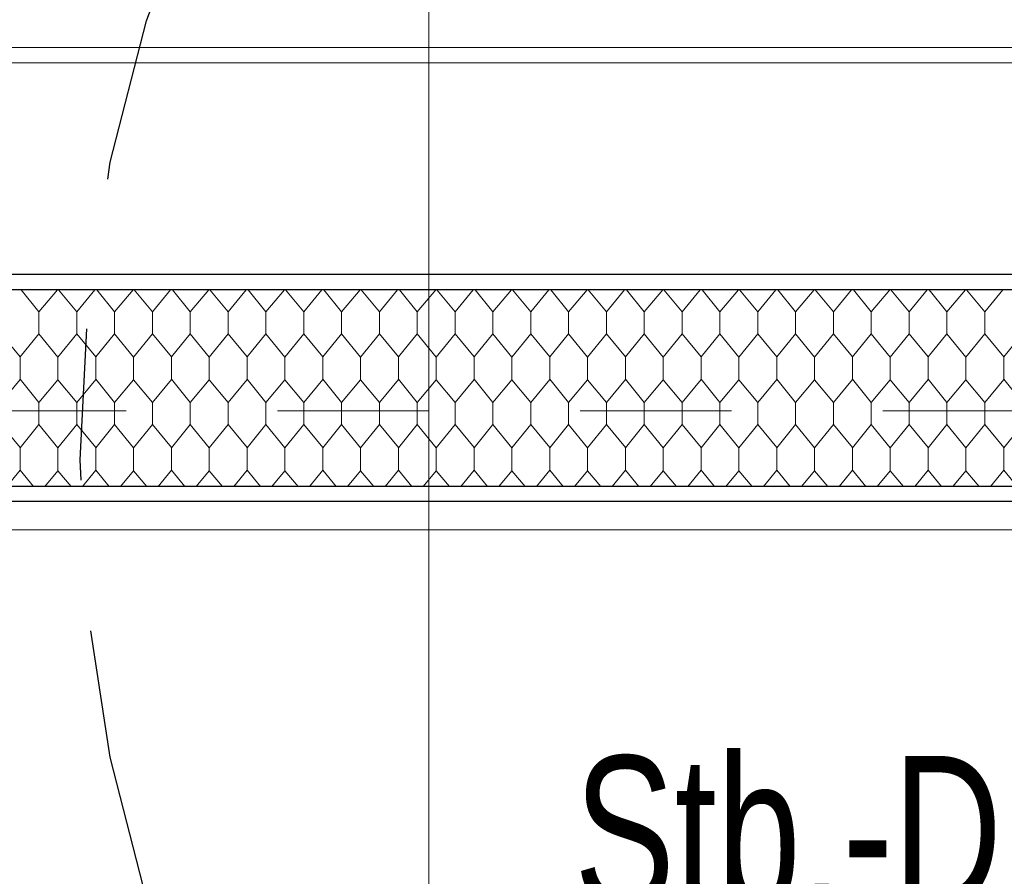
# Model space of a CAD drawing. Header units: metres. Extents: x 1306 to 1412, y -79 to 41.
# Tile 91 of 256: x 1347.35 to 1348, y -30.516 to -29.95. Entities that reach past the tile are written whole.
import ezdxf

# ---------------------------------------------------------------- set-up
doc = ezdxf.new("R2010")
doc.units = ezdxf.units.M
doc.header["$PDMODE"] = 65
for name, pattern in [('AUSGEZOGEN', [0]), ('STRICHPUNKT2_S5', [0.5, 0.35, -0.05, 0.05, -0.05]), ('VERDECKT2_S2', [0.15, 0.1, -0.05])]:
    doc.linetypes.add(name, pattern=pattern)
for name, color, linetype, lineweight in [('XR$2$Fenster', 3, 'AUSGEZOGEN', 18), ('XR$2$Wand Mauerwerk nt', 7, 'AUSGEZOGEN', 25), ('XR$3$DETAIL', 7, 'AUSGEZOGEN', 25), ('XR$3$Maßlinie 1_50', 7, 'AUSGEZOGEN', 25), ('XR$3$Text 1_50', 3, 'AUSGEZOGEN', 18), ('XR$5$Muster', 4, 'AUSGEZOGEN', 13), ('XR$7$Allgemein', 4, 'AUSGEZOGEN', 13)]:
    doc.layers.add(name, color=color, linetype=linetype, lineweight=lineweight)
doc.styles.add('ARIAL', font='arial.ttf')
doc.dimstyles.new('DIMSTYLE_11', dxfattribs={"dimtxt": 0.15, "dimasz": 0.03, "dimexe": 0, "dimexo": 0, "dimgap": 0.075, "dimtad": 2, "dimrnd": 0.005, "dimzin": 4, "dimdsep": 46, "dimtxsty": 'ARIAL', "dimblk1": 'ALL_ML_STRICH', "dimblk2": 'ALL_ML_STRICH', "dimsah": 1, "dimcen": 0, "dimclrd": 3, "dimclre": 3, "dimclrt": 3, "dimadec": 0, "dimazin": 0, "dimtfac": 1, "dimtdec": 0, "dimtix": 1, "dimtmove": 2, "dimatfit": 3, "dimfxl": 0, "dimtzin": 0, "dimlwd": 0, "dimlwe": 25, "dimarcsym": 0})
doc.dimstyles.new('DIMSTYLE_12', dxfattribs={"dimtxt": 0.15, "dimasz": 0.03, "dimexe": 0, "dimexo": 0, "dimgap": 0.075, "dimtad": 2, "dimdec": 3, "dimrnd": 0.005, "dimzin": 4, "dimdsep": 46, "dimtxsty": 'ARIAL', "dimblk1": 'ALL_ML_STRICH', "dimblk2": 'ALL_ML_STRICH', "dimsah": 1, "dimcen": 0, "dimclrd": 3, "dimclre": 3, "dimclrt": 3, "dimadec": 0, "dimazin": 0, "dimtfac": 1, "dimtdec": 0, "dimtix": 1, "dimtmove": 2, "dimatfit": 3, "dimfxl": 0, "dimtzin": 0, "dimlwd": 0, "dimlwe": 25, "dimarcsym": 0})
doc.dimstyles.new('DIMSTYLE_24', dxfattribs={"dimtxt": 0.225, "dimasz": 0.15, "dimexe": 0, "dimexo": 0, "dimgap": 0.1125, "dimtad": 2, "dimrnd": 0.005, "dimzin": 4, "dimdsep": 46, "dimtxsty": 'ARIAL', "dimblk1": 'ALL_ML_STRICH', "dimblk2": 'ALL_ML_STRICH', "dimsah": 1, "dimcen": 0, "dimclrd": 3, "dimclre": 3, "dimclrt": 3, "dimadec": 0, "dimazin": 0, "dimtfac": 1, "dimtdec": 0, "dimtix": 1, "dimtmove": 2, "dimatfit": 3, "dimfxl": 0, "dimtzin": 0, "dimlwd": 0, "dimlwe": 25, "dimarcsym": 0})
doc.dimstyles.new('DIMSTYLE_9', dxfattribs={"dimtxt": 0.15, "dimasz": 0.03, "dimexe": 0, "dimexo": 0, "dimgap": 0.075, "dimtad": 2, "dimdec": 1, "dimlfac": 100, "dimrnd": 0.5, "dimzin": 4, "dimdsep": 46, "dimtxsty": 'ARIAL', "dimblk1": 'ALL_ML_STRICH', "dimblk2": 'ALL_ML_STRICH', "dimsah": 1, "dimcen": 0, "dimclrd": 3, "dimclre": 3, "dimclrt": 3, "dimadec": 0, "dimazin": 0, "dimtfac": 1, "dimtdec": 0, "dimtix": 1, "dimtmove": 2, "dimatfit": 3, "dimfxl": 0, "dimtvp": 1.2, "dimtzin": 0, "dimlwd": 0, "dimlwe": 25, "dimarcsym": 0})

# ---------------------------------------------------------------- blocks, each defined once
blk = doc.blocks.new('ALL_ML_STRICH')
at = {"color": 0, "linetype": 'ByBlock', "lineweight": -2}
for p, q in [((0, -0.5), (0, 0.5)), ((-0.3, -0.3), (0.3, 0.3)), ((-1, 0), (0.5, 0))]:
    blk.add_line(p, q, dxfattribs=at)
blk = doc.blocks.new('*D804')
at = {"layer": 'DEFPOINTS', "color": 3, "linetype": 'AUSGEZOGEN', "lineweight": 25, "transparency": 33554687}
for p in [(1348.37015, -29.74619), (1343.12015, -29.78934), (1343.12015, -37.66944)]:
    blk.add_point(p, dxfattribs=at)
at = {"layer": 'XR$3$Maßlinie 1_50', "color": 3, "linetype": 'AUSGEZOGEN', "lineweight": -2, "transparency": 33554687}
for p, q in [((1343.12015, -37.61944), (1343.12015, -37.66944)), ((1348.37015, -37.61944), (1348.37015, -37.66944)), ((1343.12015, -37.66944), (1348.37015, -37.66944))]:
    blk.add_line(p, q, dxfattribs=at)
at = {"layer": 'XR$3$Maßlinie 1_50', "color": 3, "linetype": 'AUSGEZOGEN', "lineweight": 25, "transparency": 33554687, "xscale": 0.03000000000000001, "yscale": 0.03000000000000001, "zscale": 0.03000000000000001, "rotation": 180}
blk.add_blockref('ALL_ML_STRICH', (1343.12015, -37.66944), dxfattribs=at)
at = {"layer": 'XR$3$Maßlinie 1_50', "color": 3, "linetype": 'AUSGEZOGEN', "lineweight": 25, "transparency": 33554687, "xscale": 0.03000000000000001, "yscale": 0.03000000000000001, "zscale": 0.03000000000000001}
blk.add_blockref('ALL_ML_STRICH', (1348.37015, -37.66944), dxfattribs=at)
at = {"layer": 'XR$3$Maßlinie 1_50', "color": 3, "linetype": 'AUSGEZOGEN', "lineweight": 25, "transparency": 33554687, "insert": (1345.75337, -37.54188), "char_height": 0.15, "width": 0.48, "attachment_point": 5, "style": 'ARIAL'}
blk.add_mtext('\\W0.80;\\A1;{\\A1;{5.25\\H0.099000;\\S^ ;}}', dxfattribs=at)
blk = doc.blocks.new('*D911')
at = {"layer": 'DEFPOINTS', "color": 3, "linetype": 'AUSGEZOGEN', "lineweight": 25, "transparency": 33554687}
for p in [(1342.77015, -27.77745), (1358.49015, -32.74745), (1342.77015, -40.06944)]:
    blk.add_point(p, dxfattribs=at)
at = {"layer": 'XR$3$Maßlinie 1_50', "color": 3, "linetype": 'AUSGEZOGEN', "lineweight": -2, "transparency": 33554687}
for p, q in [((1342.77015, -39.46944), (1342.77015, -40.06944)), ((1342.77015, -40.06944), (1358.49015, -40.06944)), ((1358.49015, -40.06944), (1358.49015, -40.06944))]:
    blk.add_line(p, q, dxfattribs=at)
at = {"layer": 'XR$3$Maßlinie 1_50', "color": 3, "linetype": 'AUSGEZOGEN', "lineweight": 25, "transparency": 33554687, "xscale": 0.15, "yscale": 0.15, "zscale": 0.15, "rotation": 180}
blk.add_blockref('ALL_ML_STRICH', (1342.77015, -40.06944), dxfattribs=at)
at = {"layer": 'XR$3$Maßlinie 1_50', "color": 3, "linetype": 'AUSGEZOGEN', "lineweight": 25, "transparency": 33554687, "xscale": 0.15, "yscale": 0.15, "zscale": 0.15}
blk.add_blockref('ALL_ML_STRICH', (1358.49015, -40.06944), dxfattribs=at)
at = {"layer": 'XR$3$Maßlinie 1_50', "color": 3, "linetype": 'AUSGEZOGEN', "lineweight": 25, "transparency": 33554687, "insert": (1350.63684, -39.9031), "char_height": 0.225, "width": 0.9, "attachment_point": 5, "style": 'ARIAL'}
blk.add_mtext('\\W0.80;\\A1;{\\fArial|i0|b1;\\A1;{15.72\\H0.148500;\\S^ ;}}', dxfattribs=at)
blk = doc.blocks.new('*D916')
at = {"layer": 'DEFPOINTS', "color": 3, "linetype": 'AUSGEZOGEN', "lineweight": 25, "transparency": 33554687}
for p in [(1369.39624, -30.41825), (1340.42407, -30.53325), (1369.39624, -30.53325)]:
    blk.add_point(p, dxfattribs=at)
at = {"layer": 'XR$3$Maßlinie 1_50', "color": 3, "linetype": 'AUSGEZOGEN', "lineweight": -2, "transparency": 33554687}
for p, q in [((1340.47407, -30.41825), (1340.42407, -30.41825)), ((1340.42407, -30.53325), (1340.42407, -30.41825)), ((1340.47407, -30.53325), (1340.42407, -30.53325))]:
    blk.add_line(p, q, dxfattribs=at)
at = {"layer": 'XR$3$Maßlinie 1_50', "color": 3, "linetype": 'AUSGEZOGEN', "lineweight": 25, "transparency": 33554687, "xscale": 0.03000000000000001, "yscale": 0.03000000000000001, "zscale": 0.03000000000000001}
for p, rotation in [((1340.42407, -30.41825), 90), ((1340.42407, -30.53325), 270)]:
    blk.add_blockref('ALL_ML_STRICH', p, dxfattribs=dict(at, rotation=rotation))
at = {"layer": 'XR$3$Maßlinie 1_50', "color": 3, "linetype": 'AUSGEZOGEN', "lineweight": 25, "transparency": 33554687, "insert": (1340.28407, -30.42694), "char_height": 0.15, "width": 0.48, "attachment_point": 5, "rotation": 90, "style": 'ARIAL'}
blk.add_mtext('\\W0.80;\\A1;{\\A1;{11\\H0.099000;\\S5^ ;}}', dxfattribs=at)
blk = doc.blocks.new('*D917')
at = {"layer": 'DEFPOINTS', "color": 3, "linetype": 'AUSGEZOGEN', "lineweight": 25, "transparency": 33554687}
for p in [(1369.39624, -28.53325), (1340.42407, -30.41825), (1369.39624, -30.41825)]:
    blk.add_point(p, dxfattribs=at)
at = {"layer": 'XR$3$Maßlinie 1_50', "color": 3, "linetype": 'AUSGEZOGEN', "lineweight": -2, "transparency": 33554687}
for p, q in [((1340.47407, -28.53325), (1340.42407, -28.53325)), ((1340.42407, -30.41825), (1340.42407, -28.53325)), ((1340.47407, -30.41825), (1340.42407, -30.41825))]:
    blk.add_line(p, q, dxfattribs=at)
at = {"layer": 'XR$3$Maßlinie 1_50', "color": 3, "linetype": 'AUSGEZOGEN', "lineweight": 25, "transparency": 33554687, "xscale": 0.03000000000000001, "yscale": 0.03000000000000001, "zscale": 0.03000000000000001}
for p, rotation in [((1340.42407, -28.53325), 90), ((1340.42407, -30.41825), 270)]:
    blk.add_blockref('ALL_ML_STRICH', p, dxfattribs=dict(at, rotation=rotation))
at = {"layer": 'XR$3$Maßlinie 1_50', "color": 3, "linetype": 'AUSGEZOGEN', "lineweight": 25, "transparency": 33554687, "insert": (1340.29652, -29.45484), "char_height": 0.15, "width": 0.6, "attachment_point": 5, "rotation": 90, "style": 'ARIAL'}
blk.add_mtext('\\W0.80;\\A1;{\\A1;{1.88\\H0.099000;\\S5^ ;}}', dxfattribs=at)
blk = doc.blocks.new('*D932')
at = {"layer": 'DEFPOINTS', "color": 3, "linetype": 'AUSGEZOGEN', "lineweight": 25, "transparency": 33554687}
for p in [(1366.20544, -27.40825), (1338.82407, -34.79325), (1366.11182, -34.79325)]:
    blk.add_point(p, dxfattribs=at)
at = {"layer": 'XR$3$Maßlinie 1_50', "color": 3, "linetype": 'AUSGEZOGEN', "lineweight": -2, "transparency": 33554687}
for p, q in [((1338.87407, -27.40825), (1338.82407, -27.40825)), ((1338.82407, -34.79325), (1338.82407, -27.40825)), ((1338.87407, -34.79325), (1338.82407, -34.79325))]:
    blk.add_line(p, q, dxfattribs=at)
at = {"layer": 'XR$3$Maßlinie 1_50', "color": 3, "linetype": 'AUSGEZOGEN', "lineweight": 25, "transparency": 33554687, "xscale": 0.03000000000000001, "yscale": 0.03000000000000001, "zscale": 0.03000000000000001}
for p, rotation in [((1338.82407, -27.40825), 90), ((1338.82407, -34.79325), 270)]:
    blk.add_blockref('ALL_ML_STRICH', p, dxfattribs=dict(at, rotation=rotation))
at = {"layer": 'XR$3$Maßlinie 1_50', "color": 3, "linetype": 'AUSGEZOGEN', "lineweight": 25, "transparency": 33554687, "insert": (1338.69641, -31.07984), "char_height": 0.15, "width": 0.6, "attachment_point": 5, "rotation": 90, "style": 'ARIAL'}
blk.add_mtext('\\W0.80;\\A1;{\\A1;{7.38\\H0.099000;\\S5^ ;}}', dxfattribs=at)
blk = doc.blocks.new('*D944')
at = {"layer": 'DEFPOINTS', "color": 3, "linetype": 'AUSGEZOGEN', "lineweight": 25, "transparency": 33554687}
for p in [(1357.93808, -30.26825), (1338.02407, -34.79325), (1362.48388, -34.79325)]:
    blk.add_point(p, dxfattribs=at)
at = {"layer": 'XR$3$Maßlinie 1_50', "color": 3, "linetype": 'AUSGEZOGEN', "lineweight": -2, "transparency": 33554687}
for p, q in [((1338.07407, -30.26825), (1338.02407, -30.26825)), ((1338.02407, -34.79325), (1338.02407, -30.26825)), ((1338.07407, -34.79325), (1338.02407, -34.79325))]:
    blk.add_line(p, q, dxfattribs=at)
at = {"layer": 'XR$3$Maßlinie 1_50', "color": 3, "linetype": 'AUSGEZOGEN', "lineweight": 25, "transparency": 33554687, "xscale": 0.03000000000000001, "yscale": 0.03000000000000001, "zscale": 0.03000000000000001}
for p, rotation in [((1338.02407, -30.26825), 90), ((1338.02407, -34.79325), 270)]:
    blk.add_blockref('ALL_ML_STRICH', p, dxfattribs=dict(at, rotation=rotation))
at = {"layer": 'XR$3$Maßlinie 1_50', "color": 3, "linetype": 'AUSGEZOGEN', "lineweight": 25, "transparency": 33554687, "insert": (1337.89652, -32.50984), "char_height": 0.15, "width": 0.6, "attachment_point": 5, "rotation": 90, "style": 'ARIAL'}
blk.add_mtext('\\W0.80;\\A1;{\\A1;{4.52\\H0.099000;\\S5^ ;}}', dxfattribs=at)
blk = doc.blocks.new('*D945')
at = {"layer": 'DEFPOINTS', "color": 3, "linetype": 'AUSGEZOGEN', "lineweight": 25, "transparency": 33554687}
for p in [(1360.44309, -30.11825), (1338.02407, -30.26825), (1357.93808, -30.26825)]:
    blk.add_point(p, dxfattribs=at)
at = {"layer": 'XR$3$Maßlinie 1_50', "color": 3, "linetype": 'AUSGEZOGEN', "lineweight": -2, "transparency": 33554687}
for p, q in [((1338.07407, -30.11825), (1338.02407, -30.11825)), ((1338.02407, -30.26825), (1338.02407, -30.11825)), ((1338.07407, -30.26825), (1338.02407, -30.26825))]:
    blk.add_line(p, q, dxfattribs=at)
at = {"layer": 'XR$3$Maßlinie 1_50', "color": 3, "linetype": 'AUSGEZOGEN', "lineweight": 25, "transparency": 33554687, "xscale": 0.03000000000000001, "yscale": 0.03000000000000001, "zscale": 0.03000000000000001}
for p, rotation in [((1338.02407, -30.11825), 90), ((1338.02407, -30.26825), 270)]:
    blk.add_blockref('ALL_ML_STRICH', p, dxfattribs=dict(at, rotation=rotation))
at = {"layer": 'XR$3$Maßlinie 1_50', "color": 3, "linetype": 'AUSGEZOGEN', "lineweight": 25, "transparency": 33554687, "insert": (1337.88152, -30.19912), "char_height": 0.15, "width": 0.48, "attachment_point": 5, "rotation": 90, "style": 'ARIAL'}
blk.add_mtext('\\W0.80;\\A1;{\\A1;{15\\H0.099000;\\S^ ;}}', dxfattribs=at)
blk = doc.blocks.new('*D946')
at = {"layer": 'DEFPOINTS', "color": 3, "linetype": 'AUSGEZOGEN', "lineweight": 25, "transparency": 33554687}
for p in [(1360.44309, -29.71825), (1338.02407, -30.11825), (1360.44309, -30.11825)]:
    blk.add_point(p, dxfattribs=at)
at = {"layer": 'XR$3$Maßlinie 1_50', "color": 3, "linetype": 'AUSGEZOGEN', "lineweight": -2, "transparency": 33554687}
for p, q in [((1338.07407, -29.71825), (1338.02407, -29.71825)), ((1338.02407, -30.11825), (1338.02407, -29.71825)), ((1338.07407, -30.11825), (1338.02407, -30.11825))]:
    blk.add_line(p, q, dxfattribs=at)
at = {"layer": 'XR$3$Maßlinie 1_50', "color": 3, "linetype": 'AUSGEZOGEN', "lineweight": 25, "transparency": 33554687, "xscale": 0.03000000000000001, "yscale": 0.03000000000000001, "zscale": 0.03000000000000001}
for p, rotation in [((1338.02407, -29.71825), 90), ((1338.02407, -30.11825), 270)]:
    blk.add_blockref('ALL_ML_STRICH', p, dxfattribs=dict(at, rotation=rotation))
at = {"layer": 'XR$3$Maßlinie 1_50', "color": 3, "linetype": 'AUSGEZOGEN', "lineweight": 25, "transparency": 33554687, "insert": (1337.89652, -29.92347), "char_height": 0.15, "width": 0.48, "attachment_point": 5, "rotation": 90, "style": 'ARIAL'}
blk.add_mtext('\\W0.80;\\A1;{\\A1;{40\\H0.099000;\\S^ ;}}', dxfattribs=at)
blk = doc.blocks.new('*D951')
at = {"layer": 'DEFPOINTS', "color": 3, "linetype": 'AUSGEZOGEN', "lineweight": 25, "transparency": 33554687}
for p in [(1361.40464, -30.35825), (1337.22407, -34.79325), (1361.39704, -34.79325)]:
    blk.add_point(p, dxfattribs=at)
at = {"layer": 'XR$3$Maßlinie 1_50', "color": 3, "linetype": 'AUSGEZOGEN', "lineweight": -2, "transparency": 33554687}
for p, q in [((1337.27407, -30.35825), (1337.22407, -30.35825)), ((1337.22407, -34.79325), (1337.22407, -30.35825)), ((1337.27407, -34.79325), (1337.22407, -34.79325))]:
    blk.add_line(p, q, dxfattribs=at)
at = {"layer": 'XR$3$Maßlinie 1_50', "color": 3, "linetype": 'AUSGEZOGEN', "lineweight": 25, "transparency": 33554687, "xscale": 0.03000000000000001, "yscale": 0.03000000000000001, "zscale": 0.03000000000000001}
for p, rotation in [((1337.22407, -30.35825), 90), ((1337.22407, -34.79325), 270)]:
    blk.add_blockref('ALL_ML_STRICH', p, dxfattribs=dict(at, rotation=rotation))
at = {"layer": 'XR$3$Maßlinie 1_50', "color": 3, "linetype": 'AUSGEZOGEN', "lineweight": 25, "transparency": 33554687, "insert": (1337.09641, -32.55484), "char_height": 0.15, "width": 0.6, "attachment_point": 5, "rotation": 90, "style": 'ARIAL'}
blk.add_mtext('\\W0.80;\\A1;{\\A1;{4.43\\H0.099000;\\S5^ ;}}', dxfattribs=at)
blk = doc.blocks.new('*D952')
at = {"layer": 'DEFPOINTS', "color": 3, "linetype": 'AUSGEZOGEN', "lineweight": 25, "transparency": 33554687}
for p in [(1361.10464, -30.11825), (1337.22407, -30.35825), (1361.40464, -30.35825)]:
    blk.add_point(p, dxfattribs=at)
at = {"layer": 'XR$3$Maßlinie 1_50', "color": 3, "linetype": 'AUSGEZOGEN', "lineweight": -2, "transparency": 33554687}
for p, q in [((1337.27407, -30.11825), (1337.22407, -30.11825)), ((1337.22407, -30.35825), (1337.22407, -30.11825)), ((1337.27407, -30.35825), (1337.22407, -30.35825))]:
    blk.add_line(p, q, dxfattribs=at)
at = {"layer": 'XR$3$Maßlinie 1_50', "color": 3, "linetype": 'AUSGEZOGEN', "lineweight": 25, "transparency": 33554687, "xscale": 0.03000000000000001, "yscale": 0.03000000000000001, "zscale": 0.03000000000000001}
for p, rotation in [((1337.22407, -30.11825), 90), ((1337.22407, -30.35825), 270)]:
    blk.add_blockref('ALL_ML_STRICH', p, dxfattribs=dict(at, rotation=rotation))
at = {"layer": 'XR$3$Maßlinie 1_50', "color": 3, "linetype": 'AUSGEZOGEN', "lineweight": 25, "transparency": 33554687, "insert": (1336.36969, -30.27343), "char_height": 0.15, "width": 0.48, "attachment_point": 5, "rotation": 90, "style": 'ARIAL'}
blk.add_mtext('\\W0.80;\\A1;{\\A1;{24\\H0.099000;\\S^ ;}}', dxfattribs=at)
blk = doc.blocks.new('*D953')
at = {"layer": 'DEFPOINTS', "color": 3, "linetype": 'AUSGEZOGEN', "lineweight": 25, "transparency": 33554687}
for p in [(1351.26204, -29.71825), (1337.22407, -30.11825), (1361.10464, -30.11825)]:
    blk.add_point(p, dxfattribs=at)
at = {"layer": 'XR$3$Maßlinie 1_50', "color": 3, "linetype": 'AUSGEZOGEN', "lineweight": -2, "transparency": 33554687}
for p, q in [((1337.27407, -29.71825), (1337.22407, -29.71825)), ((1337.22407, -30.11825), (1337.22407, -29.71825)), ((1337.27407, -30.11825), (1337.22407, -30.11825))]:
    blk.add_line(p, q, dxfattribs=at)
at = {"layer": 'XR$3$Maßlinie 1_50', "color": 3, "linetype": 'AUSGEZOGEN', "lineweight": 25, "transparency": 33554687, "xscale": 0.03000000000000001, "yscale": 0.03000000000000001, "zscale": 0.03000000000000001}
for p, rotation in [((1337.22407, -29.71825), 90), ((1337.22407, -30.11825), 270)]:
    blk.add_blockref('ALL_ML_STRICH', p, dxfattribs=dict(at, rotation=rotation))
at = {"layer": 'XR$3$Maßlinie 1_50', "color": 3, "linetype": 'AUSGEZOGEN', "lineweight": 25, "transparency": 33554687, "insert": (1337.09652, -29.92347), "char_height": 0.15, "width": 0.48, "attachment_point": 5, "rotation": 90, "style": 'ARIAL'}
blk.add_mtext('\\W0.80;\\A1;{\\A1;{40\\H0.099000;\\S^ ;}}', dxfattribs=at)
blk = doc.blocks.new('*D1077')
at = {"layer": 'DEFPOINTS', "color": 3, "linetype": 'AUSGEZOGEN', "lineweight": 25, "transparency": 33554687}
for p in [(1366.66016, -27.40825), (1339.62407, -34.79325), (1366.6683, -34.79325)]:
    blk.add_point(p, dxfattribs=at)
at = {"layer": 'XR$3$Maßlinie 1_50', "color": 3, "linetype": 'AUSGEZOGEN', "lineweight": -2, "transparency": 33554687}
for p, q in [((1339.67407, -27.40825), (1339.62407, -27.40825)), ((1339.62407, -34.79325), (1339.62407, -27.40825)), ((1339.67407, -34.79325), (1339.62407, -34.79325))]:
    blk.add_line(p, q, dxfattribs=at)
at = {"layer": 'XR$3$Maßlinie 1_50', "color": 3, "linetype": 'AUSGEZOGEN', "lineweight": 25, "transparency": 33554687, "xscale": 0.03000000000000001, "yscale": 0.03000000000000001, "zscale": 0.03000000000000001}
for p, rotation in [((1339.62407, -27.40825), 90), ((1339.62407, -34.79325), 270)]:
    blk.add_blockref('ALL_ML_STRICH', p, dxfattribs=dict(at, rotation=rotation))
at = {"layer": 'XR$3$Maßlinie 1_50', "color": 3, "linetype": 'AUSGEZOGEN', "lineweight": 25, "transparency": 33554687, "insert": (1339.49641, -31.07984), "char_height": 0.15, "width": 0.6, "attachment_point": 5, "rotation": 90, "style": 'ARIAL'}
blk.add_mtext('\\W0.80;\\A1;{\\A1;{7.38\\H0.099000;\\S5^ ;}}', dxfattribs=at)
blk = doc.blocks.new('*D1124')
at = {"layer": 'DEFPOINTS', "color": 3, "linetype": 'AUSGEZOGEN', "lineweight": 25, "transparency": 33554687}
for p in [(1346.52015, -30.11825), (1348.02015, -30.11825), (1346.52015, -36.86944)]:
    blk.add_point(p, dxfattribs=at)
at = {"layer": 'XR$3$Maßlinie 1_50', "color": 3, "linetype": 'AUSGEZOGEN', "lineweight": -2, "transparency": 33554687}
for p, q in [((1346.52015, -36.81944), (1346.52015, -36.86944)), ((1348.02015, -36.81944), (1348.02015, -36.86944)), ((1346.52015, -36.86944), (1348.02015, -36.86944))]:
    blk.add_line(p, q, dxfattribs=at)
at = {"layer": 'XR$3$Maßlinie 1_50', "color": 3, "linetype": 'AUSGEZOGEN', "lineweight": 25, "transparency": 33554687, "xscale": 0.03000000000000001, "yscale": 0.03000000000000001, "zscale": 0.03000000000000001, "rotation": 180}
blk.add_blockref('ALL_ML_STRICH', (1346.52015, -36.86944), dxfattribs=at)
at = {"layer": 'XR$3$Maßlinie 1_50', "color": 3, "linetype": 'AUSGEZOGEN', "lineweight": 25, "transparency": 33554687, "xscale": 0.03000000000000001, "yscale": 0.03000000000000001, "zscale": 0.03000000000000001}
blk.add_blockref('ALL_ML_STRICH', (1348.02015, -36.86944), dxfattribs=at)
at = {"layer": 'XR$3$Maßlinie 1_50', "color": 3, "linetype": 'AUSGEZOGEN', "lineweight": 25, "transparency": 33554687, "insert": (1347.27902, -36.74188), "char_height": 0.15, "width": 0.48, "attachment_point": 5, "style": 'ARIAL'}
blk.add_mtext('\\W0.80;\\A1;{\\A1;{1.50\\H0.099000;\\S^ ;}}', dxfattribs=at)
at = {"layer": 'XR$3$Maßlinie 1_50', "color": 3, "linetype": 'AUSGEZOGEN', "lineweight": 25, "transparency": 33554687, "insert": (1347.11102, -36.92517), "char_height": 0.15, "width": 0.0075, "attachment_point": 1, "line_spacing_factor": 0.60241, "style": 'ARIAL'}
blk.add_mtext('\\W0.80;\\A1;{1.00\\H0.099000;\\S^ ;}', dxfattribs=at)
blk = doc.blocks.new('MUSTER_1')
at = {"layer": 'XR$5$Muster', "color": 52, "linetype": 'AUSGEZOGEN', "lineweight": 13, "transparency": 33554687}
for p, q in [((1347.36245, -30.14274), (1347.3507, -30.12825)), ((1347.37463, -30.12825), (1347.36245, -30.14274)), ((1347.38755, -30.14274), (1347.37528, -30.12825)), ((1347.39939, -30.12825), (1347.38755, -30.14274)), ((1347.41245, -30.14274), (1347.4007, -30.12825)), ((1347.42463, -30.12825), (1347.41245, -30.14274)), ((1347.43755, -30.14274), (1347.42528, -30.12825)), ((1347.44939, -30.12825), (1347.43755, -30.14274)), ((1347.46245, -30.14274), (1347.4507, -30.12825)), ((1347.47463, -30.12825), (1347.46245, -30.14274)), ((1347.48755, -30.14274), (1347.47528, -30.12825)), ((1347.49939, -30.12825), (1347.48755, -30.14274)), ((1347.51245, -30.14274), (1347.5007, -30.12825)), ((1347.52463, -30.12825), (1347.51245, -30.14274)), ((1347.53755, -30.14274), (1347.52528, -30.12825)), ((1347.54939, -30.12825), (1347.53755, -30.14274)), ((1347.56245, -30.14274), (1347.5507, -30.12825)), ((1347.57463, -30.12825), (1347.56245, -30.14274)), ((1347.58755, -30.14274), (1347.57528, -30.12825)), ((1347.59939, -30.12825), (1347.58755, -30.14274)), ((1347.61245, -30.14274), (1347.6007, -30.12825)), ((1347.62463, -30.12825), (1347.61245, -30.14274)), ((1347.63755, -30.14274), (1347.62528, -30.12825)), ((1347.64939, -30.12825), (1347.63755, -30.14274)), ((1347.66245, -30.14274), (1347.6507, -30.12825)), ((1347.67463, -30.12825), (1347.66245, -30.14274)), ((1347.68755, -30.14274), (1347.67528, -30.12825)), ((1347.69939, -30.12825), (1347.68755, -30.14274)), ((1347.71245, -30.14274), (1347.7007, -30.12825)), ((1347.72463, -30.12825), (1347.71245, -30.14274)), ((1347.73755, -30.14274), (1347.72528, -30.12825)), ((1347.74939, -30.12825), (1347.73755, -30.14274)), ((1347.76245, -30.14274), (1347.7507, -30.12825)), ((1347.77463, -30.12825), (1347.76245, -30.14274)), ((1347.78755, -30.14274), (1347.77528, -30.12825)), ((1347.79939, -30.12825), (1347.78755, -30.14274)), ((1347.81245, -30.14274), (1347.8007, -30.12825)), ((1347.82463, -30.12825), (1347.81245, -30.14274)), ((1347.83755, -30.14274), (1347.82528, -30.12825)), ((1347.84939, -30.12825), (1347.83755, -30.14274)), ((1347.86245, -30.14274), (1347.8507, -30.12825)), ((1347.87463, -30.12825), (1347.86245, -30.14274)), ((1347.88755, -30.14274), (1347.87528, -30.12825)), ((1347.89939, -30.12825), (1347.88755, -30.14274)), ((1347.91245, -30.14274), (1347.9007, -30.12825)), ((1347.92463, -30.12825), (1347.91245, -30.14274)), ((1347.93755, -30.14274), (1347.92528, -30.12825)), ((1347.94939, -30.12825), (1347.93755, -30.14274)), ((1347.96245, -30.14274), (1347.9507, -30.12825)), ((1347.97463, -30.12825), (1347.96245, -30.14274)), ((1347.98755, -30.14274), (1347.97528, -30.12825)), ((1347.99939, -30.12825), (1347.98755, -30.14274)), ((1347.36245, -30.14274), (1347.36245, -30.15726)), ((1347.38755, -30.15726), (1347.38755, -30.14274)), ((1347.41245, -30.14274), (1347.41245, -30.15726)), ((1347.43755, -30.15726), (1347.43755, -30.14274)), ((1347.46245, -30.14274), (1347.46245, -30.15726)), ((1347.48755, -30.15726), (1347.48755, -30.14274)), ((1347.51245, -30.14274), (1347.51245, -30.15726)), ((1347.53755, -30.15726), (1347.53755, -30.14274)), ((1347.56245, -30.14274), (1347.56245, -30.15726)), ((1347.58755, -30.15726), (1347.58755, -30.14274)), ((1347.61245, -30.14274), (1347.61245, -30.15726)), ((1347.63755, -30.15726), (1347.63755, -30.14274)), ((1347.66245, -30.14274), (1347.66245, -30.15726)), ((1347.68755, -30.15726), (1347.68755, -30.14274)), ((1347.71245, -30.14274), (1347.71245, -30.15726)), ((1347.73755, -30.15726), (1347.73755, -30.14274)), ((1347.76245, -30.14274), (1347.76245, -30.15726)), ((1347.78755, -30.15726), (1347.78755, -30.14274)), ((1347.81245, -30.14274), (1347.81245, -30.15726)), ((1347.83755, -30.15726), (1347.83755, -30.14274)), ((1347.86245, -30.14274), (1347.86245, -30.15726)), ((1347.88755, -30.15726), (1347.88755, -30.14274)), ((1347.91245, -30.14274), (1347.91245, -30.15726)), ((1347.93755, -30.15726), (1347.93755, -30.14274)), ((1347.96245, -30.14274), (1347.96245, -30.15726)), ((1347.98755, -30.15726), (1347.98755, -30.14274)), ((1347.35, -30.1725), (1347.33755, -30.15726)), ((1347.4, -30.1725), (1347.38755, -30.15726)), ((1347.45, -30.1725), (1347.43755, -30.15726)), ((1347.5, -30.1725), (1347.48755, -30.15726)), ((1347.55, -30.1725), (1347.53755, -30.15726)), ((1347.6, -30.1725), (1347.58755, -30.15726)), ((1347.65, -30.1725), (1347.63755, -30.15726)), ((1347.7, -30.1725), (1347.68755, -30.15726)), ((1347.75, -30.1725), (1347.73755, -30.15726)), ((1347.8, -30.1725), (1347.78755, -30.15726)), ((1347.85, -30.1725), (1347.83755, -30.15726)), ((1347.9, -30.1725), (1347.88755, -30.15726)), ((1347.95, -30.1725), (1347.93755, -30.15726)), ((1348, -30.1725), (1347.98755, -30.15726)), ((1347.35, -30.18), (1347.35, -30.17262)), ((1347.37495, -30.17274), (1347.37495, -30.18)), ((1347.4, -30.18), (1347.4, -30.17262)), ((1347.42495, -30.17274), (1347.42495, -30.18)), ((1347.45, -30.18), (1347.45, -30.17262)), ((1347.47495, -30.17274), (1347.47495, -30.18)), ((1347.5, -30.18), (1347.5, -30.17262)), ((1347.52495, -30.17274), (1347.52495, -30.18)), ((1347.55, -30.18), (1347.55, -30.17262)), ((1347.57495, -30.17274), (1347.57495, -30.18)), ((1347.6, -30.18), (1347.6, -30.17262)), ((1347.62495, -30.17274), (1347.62495, -30.18)), ((1347.65, -30.18), (1347.65, -30.17262)), ((1347.67495, -30.17274), (1347.67495, -30.18)), ((1347.7, -30.18), (1347.7, -30.17262)), ((1347.72495, -30.17274), (1347.72495, -30.18)), ((1347.75, -30.18), (1347.75, -30.17262)), ((1347.77495, -30.17274), (1347.77495, -30.18)), ((1347.8, -30.18), (1347.8, -30.17262)), ((1347.82495, -30.17274), (1347.82495, -30.18)), ((1347.85, -30.18), (1347.85, -30.17262)), ((1347.87495, -30.17274), (1347.87495, -30.18)), ((1347.9, -30.18), (1347.9, -30.17262)), ((1347.92495, -30.17274), (1347.92495, -30.18)), ((1347.95, -30.18), (1347.95, -30.17262)), ((1347.97495, -30.17274), (1347.97495, -30.18)), ((1348, -30.18), (1348, -30.17262)), ((1347.35, -30.18738), (1347.35, -30.18)), ((1347.37495, -30.18786), (1347.37495, -30.18)), ((1347.4, -30.18738), (1347.4, -30.18)), ((1347.42495, -30.18786), (1347.42495, -30.18)), ((1347.45, -30.18738), (1347.45, -30.18)), ((1347.47495, -30.18786), (1347.47495, -30.18)), ((1347.5, -30.18738), (1347.5, -30.18)), ((1347.52495, -30.18786), (1347.52495, -30.18)), ((1347.55, -30.18738), (1347.55, -30.18)), ((1347.57495, -30.18786), (1347.57495, -30.18)), ((1347.6, -30.18738), (1347.6, -30.18)), ((1347.62495, -30.18786), (1347.62495, -30.18)), ((1347.65, -30.18738), (1347.65, -30.18)), ((1347.67495, -30.18786), (1347.67495, -30.18)), ((1347.7, -30.18738), (1347.7, -30.18)), ((1347.72495, -30.18786), (1347.72495, -30.18)), ((1347.75, -30.18738), (1347.75, -30.18)), ((1347.77495, -30.18786), (1347.77495, -30.18)), ((1347.8, -30.18738), (1347.8, -30.18)), ((1347.82495, -30.18786), (1347.82495, -30.18)), ((1347.85, -30.18738), (1347.85, -30.18)), ((1347.87495, -30.18786), (1347.87495, -30.18)), ((1347.9, -30.18738), (1347.9, -30.18)), ((1347.92495, -30.18786), (1347.92495, -30.18)), ((1347.95, -30.18738), (1347.95, -30.18)), ((1347.97495, -30.18786), (1347.97495, -30.18)), ((1348, -30.18738), (1348, -30.18)), ((1347.35, -30.1875), (1347.33755, -30.20274)), ((1347.36245, -30.20274), (1347.35, -30.18738)), ((1347.4, -30.1875), (1347.38755, -30.20274)), ((1347.41245, -30.20274), (1347.4, -30.18738)), ((1347.45, -30.1875), (1347.43755, -30.20274)), ((1347.46245, -30.20274), (1347.45, -30.18738)), ((1347.5, -30.1875), (1347.48755, -30.20274)), ((1347.51245, -30.20274), (1347.5, -30.18738)), ((1347.55, -30.1875), (1347.53755, -30.20274)), ((1347.56245, -30.20274), (1347.55, -30.18738)), ((1347.6, -30.1875), (1347.58755, -30.20274)), ((1347.61245, -30.20274), (1347.6, -30.18738)), ((1347.65, -30.1875), (1347.63755, -30.20274)), ((1347.66245, -30.20274), (1347.65, -30.18738)), ((1347.7, -30.1875), (1347.68755, -30.20274)), ((1347.71245, -30.20274), (1347.7, -30.18738)), ((1347.75, -30.1875), (1347.73755, -30.20274)), ((1347.76245, -30.20274), (1347.75, -30.18738)), ((1347.8, -30.1875), (1347.78755, -30.20274)), ((1347.81245, -30.20274), (1347.8, -30.18738)), ((1347.85, -30.1875), (1347.83755, -30.20274)), ((1347.86245, -30.20274), (1347.85, -30.18738)), ((1347.9, -30.1875), (1347.88755, -30.20274)), ((1347.91245, -30.20274), (1347.9, -30.18738)), ((1347.95, -30.1875), (1347.93755, -30.20274)), ((1347.96245, -30.20274), (1347.95, -30.18738)), ((1348, -30.1875), (1347.98755, -30.20274)), ((1348.01245, -30.20274), (1348, -30.18738)), ((1347.36245, -30.20274), (1347.36245, -30.21726)), ((1347.38755, -30.21726), (1347.38755, -30.20274)), ((1347.41245, -30.20274), (1347.41245, -30.21726)), ((1347.43755, -30.21726), (1347.43755, -30.20274)), ((1347.46245, -30.20274), (1347.46245, -30.21726)), ((1347.48755, -30.21726), (1347.48755, -30.20274)), ((1347.51245, -30.20274), (1347.51245, -30.21726)), ((1347.53755, -30.21726), (1347.53755, -30.20274)), ((1347.56245, -30.20274), (1347.56245, -30.21726)), ((1347.58755, -30.21726), (1347.58755, -30.20274)), ((1347.61245, -30.20274), (1347.61245, -30.21726)), ((1347.63755, -30.21726), (1347.63755, -30.20274)), ((1347.66245, -30.20274), (1347.66245, -30.21726)), ((1347.68755, -30.21726), (1347.68755, -30.20274)), ((1347.71245, -30.20274), (1347.71245, -30.21726)), ((1347.73755, -30.21726), (1347.73755, -30.20274)), ((1347.76245, -30.20274), (1347.76245, -30.21726)), ((1347.78755, -30.21726), (1347.78755, -30.20274)), ((1347.81245, -30.20274), (1347.81245, -30.21726)), ((1347.83755, -30.21726), (1347.83755, -30.20274)), ((1347.86245, -30.20274), (1347.86245, -30.21726)), ((1347.88755, -30.21726), (1347.88755, -30.20274)), ((1347.91245, -30.20274), (1347.91245, -30.21726)), ((1347.93755, -30.21726), (1347.93755, -30.20274)), ((1347.96245, -30.20274), (1347.96245, -30.21726)), ((1347.98755, -30.21726), (1347.98755, -30.20274)), ((1347.35, -30.2325), (1347.33755, -30.21726)), ((1347.4, -30.2325), (1347.38755, -30.21726)), ((1347.45, -30.2325), (1347.43755, -30.21726)), ((1347.5, -30.2325), (1347.48755, -30.21726)), ((1347.55, -30.2325), (1347.53755, -30.21726)), ((1347.6, -30.2325), (1347.58755, -30.21726)), ((1347.65, -30.2325), (1347.63755, -30.21726)), ((1347.7, -30.2325), (1347.68755, -30.21726)), ((1347.75, -30.2325), (1347.73755, -30.21726)), ((1347.8, -30.2325), (1347.78755, -30.21726)), ((1347.85, -30.2325), (1347.83755, -30.21726)), ((1347.9, -30.2325), (1347.88755, -30.21726)), ((1347.95, -30.2325), (1347.93755, -30.21726)), ((1348, -30.2325), (1347.98755, -30.21726)), ((1347.35, -30.24), (1347.35, -30.23262)), ((1347.37495, -30.23274), (1347.37495, -30.24)), ((1347.4, -30.24), (1347.4, -30.23262)), ((1347.42495, -30.23274), (1347.42495, -30.24)), ((1347.45, -30.24), (1347.45, -30.23262)), ((1347.47495, -30.23274), (1347.47495, -30.24)), ((1347.5, -30.24), (1347.5, -30.23262)), ((1347.52495, -30.23274), (1347.52495, -30.24)), ((1347.55, -30.24), (1347.55, -30.23262)), ((1347.57495, -30.23274), (1347.57495, -30.24)), ((1347.6, -30.24), (1347.6, -30.23262)), ((1347.62495, -30.23274), (1347.62495, -30.24)), ((1347.65, -30.24), (1347.65, -30.23262)), ((1347.67495, -30.23274), (1347.67495, -30.24)), ((1347.7, -30.24), (1347.7, -30.23262)), ((1347.72495, -30.23274), (1347.72495, -30.24)), ((1347.75, -30.24), (1347.75, -30.23262)), ((1347.77495, -30.23274), (1347.77495, -30.24)), ((1347.8, -30.24), (1347.8, -30.23262)), ((1347.82495, -30.23274), (1347.82495, -30.24)), ((1347.85, -30.24), (1347.85, -30.23262)), ((1347.87495, -30.23274), (1347.87495, -30.24)), ((1347.9, -30.24), (1347.9, -30.23262)), ((1347.92495, -30.23274), (1347.92495, -30.24)), ((1347.95, -30.24), (1347.95, -30.23262)), ((1347.97495, -30.23274), (1347.97495, -30.24)), ((1348, -30.24), (1348, -30.23262)), ((1347.35, -30.24738), (1347.35, -30.24)), ((1347.37495, -30.24786), (1347.37495, -30.24)), ((1347.4, -30.24738), (1347.4, -30.24)), ((1347.42495, -30.24786), (1347.42495, -30.24)), ((1347.45, -30.24738), (1347.45, -30.24)), ((1347.47495, -30.24786), (1347.47495, -30.24)), ((1347.5, -30.24738), (1347.5, -30.24)), ((1347.52495, -30.24786), (1347.52495, -30.24)), ((1347.55, -30.24738), (1347.55, -30.24)), ((1347.57495, -30.24786), (1347.57495, -30.24)), ((1347.6, -30.24738), (1347.6, -30.24)), ((1347.62495, -30.24786), (1347.62495, -30.24)), ((1347.65, -30.24738), (1347.65, -30.24)), ((1347.67495, -30.24786), (1347.67495, -30.24)), ((1347.7, -30.24738), (1347.7, -30.24)), ((1347.72495, -30.24786), (1347.72495, -30.24)), ((1347.75, -30.24738), (1347.75, -30.24)), ((1347.77495, -30.24786), (1347.77495, -30.24)), ((1347.8, -30.24738), (1347.8, -30.24)), ((1347.82495, -30.24786), (1347.82495, -30.24)), ((1347.85, -30.24738), (1347.85, -30.24)), ((1347.87495, -30.24786), (1347.87495, -30.24)), ((1347.9, -30.24738), (1347.9, -30.24)), ((1347.92495, -30.24786), (1347.92495, -30.24)), ((1347.95, -30.24738), (1347.95, -30.24)), ((1347.97495, -30.24786), (1347.97495, -30.24)), ((1348, -30.24738), (1348, -30.24)), ((1347.35, -30.2475), (1347.34122, -30.25825)), ((1347.35881, -30.25825), (1347.35, -30.24738)), ((1347.4, -30.2475), (1347.39122, -30.25825)), ((1347.40881, -30.25825), (1347.4, -30.24738)), ((1347.45, -30.2475), (1347.44122, -30.25825)), ((1347.45881, -30.25825), (1347.45, -30.24738)), ((1347.5, -30.2475), (1347.49122, -30.25825)), ((1347.50881, -30.25825), (1347.5, -30.24738)), ((1347.55, -30.2475), (1347.54122, -30.25825)), ((1347.55881, -30.25825), (1347.55, -30.24738)), ((1347.6, -30.2475), (1347.59122, -30.25825)), ((1347.60881, -30.25825), (1347.6, -30.24738)), ((1347.65, -30.2475), (1347.64122, -30.25825)), ((1347.65881, -30.25825), (1347.65, -30.24738)), ((1347.7, -30.2475), (1347.69122, -30.25825)), ((1347.70881, -30.25825), (1347.7, -30.24738)), ((1347.75, -30.2475), (1347.74122, -30.25825)), ((1347.75881, -30.25825), (1347.75, -30.24738)), ((1347.8, -30.2475), (1347.79122, -30.25825)), ((1347.80881, -30.25825), (1347.8, -30.24738)), ((1347.85, -30.2475), (1347.84122, -30.25825)), ((1347.85881, -30.25825), (1347.85, -30.24738)), ((1347.9, -30.2475), (1347.89122, -30.25825)), ((1347.90881, -30.25825), (1347.9, -30.24738)), ((1347.95, -30.2475), (1347.94122, -30.25825)), ((1347.95881, -30.25825), (1347.95, -30.24738)), ((1348, -30.2475), (1347.99122, -30.25825)), ((1348.00881, -30.25825), (1348, -30.24738))]:
    blk.add_line(p, q, dxfattribs=at)
for points in [[(1347.35, -30.17262), (1347.36245, -30.15726), (1347.37495, -30.17274), (1347.38755, -30.15726)], [(1347.4, -30.17262), (1347.41245, -30.15726), (1347.42495, -30.17274), (1347.43755, -30.15726)], [(1347.45, -30.17262), (1347.46245, -30.15726), (1347.47495, -30.17274), (1347.48755, -30.15726)], [(1347.5, -30.17262), (1347.51245, -30.15726), (1347.52495, -30.17274), (1347.53755, -30.15726)], [(1347.55, -30.17262), (1347.56245, -30.15726), (1347.57495, -30.17274), (1347.58755, -30.15726)], [(1347.6, -30.17262), (1347.61245, -30.15726), (1347.62495, -30.17274), (1347.63755, -30.15726)], [(1347.65, -30.17262), (1347.66245, -30.15726), (1347.67495, -30.17274), (1347.68755, -30.15726)], [(1347.7, -30.17262), (1347.71245, -30.15726), (1347.72495, -30.17274), (1347.73755, -30.15726)], [(1347.75, -30.17262), (1347.76245, -30.15726), (1347.77495, -30.17274), (1347.78755, -30.15726)], [(1347.8, -30.17262), (1347.81245, -30.15726), (1347.82495, -30.17274), (1347.83755, -30.15726)], [(1347.85, -30.17262), (1347.86245, -30.15726), (1347.87495, -30.17274), (1347.88755, -30.15726)], [(1347.9, -30.17262), (1347.91245, -30.15726), (1347.92495, -30.17274), (1347.93755, -30.15726)], [(1347.95, -30.17262), (1347.96245, -30.15726), (1347.97495, -30.17274), (1347.98755, -30.15726)], [(1348, -30.17262), (1348.01245, -30.15726), (1348.02495, -30.17274), (1348.03755, -30.15726)], [(1347.38755, -30.20274), (1347.37495, -30.18786), (1347.36245, -30.20274)], [(1347.43755, -30.20274), (1347.42495, -30.18786), (1347.41245, -30.20274)], [(1347.48755, -30.20274), (1347.47495, -30.18786), (1347.46245, -30.20274)], [(1347.53755, -30.20274), (1347.52495, -30.18786), (1347.51245, -30.20274)], [(1347.58755, -30.20274), (1347.57495, -30.18786), (1347.56245, -30.20274)], [(1347.63755, -30.20274), (1347.62495, -30.18786), (1347.61245, -30.20274)], [(1347.68755, -30.20274), (1347.67495, -30.18786), (1347.66245, -30.20274)], [(1347.73755, -30.20274), (1347.72495, -30.18786), (1347.71245, -30.20274)], [(1347.78755, -30.20274), (1347.77495, -30.18786), (1347.76245, -30.20274)], [(1347.83755, -30.20274), (1347.82495, -30.18786), (1347.81245, -30.20274)], [(1347.88755, -30.20274), (1347.87495, -30.18786), (1347.86245, -30.20274)], [(1347.93755, -30.20274), (1347.92495, -30.18786), (1347.91245, -30.20274)], [(1347.98755, -30.20274), (1347.97495, -30.18786), (1347.96245, -30.20274)], [(1347.35, -30.23262), (1347.36245, -30.21726), (1347.37495, -30.23274), (1347.38755, -30.21726)], [(1347.4, -30.23262), (1347.41245, -30.21726), (1347.42495, -30.23274), (1347.43755, -30.21726)], [(1347.45, -30.23262), (1347.46245, -30.21726), (1347.47495, -30.23274), (1347.48755, -30.21726)], [(1347.5, -30.23262), (1347.51245, -30.21726), (1347.52495, -30.23274), (1347.53755, -30.21726)], [(1347.55, -30.23262), (1347.56245, -30.21726), (1347.57495, -30.23274), (1347.58755, -30.21726)], [(1347.6, -30.23262), (1347.61245, -30.21726), (1347.62495, -30.23274), (1347.63755, -30.21726)], [(1347.65, -30.23262), (1347.66245, -30.21726), (1347.67495, -30.23274), (1347.68755, -30.21726)], [(1347.7, -30.23262), (1347.71245, -30.21726), (1347.72495, -30.23274), (1347.73755, -30.21726)], [(1347.75, -30.23262), (1347.76245, -30.21726), (1347.77495, -30.23274), (1347.78755, -30.21726)], [(1347.8, -30.23262), (1347.81245, -30.21726), (1347.82495, -30.23274), (1347.83755, -30.21726)], [(1347.85, -30.23262), (1347.86245, -30.21726), (1347.87495, -30.23274), (1347.88755, -30.21726)], [(1347.9, -30.23262), (1347.91245, -30.21726), (1347.92495, -30.23274), (1347.93755, -30.21726)], [(1347.95, -30.23262), (1347.96245, -30.21726), (1347.97495, -30.23274), (1347.98755, -30.21726)], [(1348, -30.23262), (1348.01245, -30.21726), (1348.02495, -30.23274), (1348.03755, -30.21726)], [(1347.38375, -30.25825), (1347.37495, -30.24786), (1347.36623, -30.25825)], [(1347.43375, -30.25825), (1347.42495, -30.24786), (1347.41623, -30.25825)], [(1347.48375, -30.25825), (1347.47495, -30.24786), (1347.46623, -30.25825)], [(1347.53375, -30.25825), (1347.52495, -30.24786), (1347.51623, -30.25825)], [(1347.58375, -30.25825), (1347.57495, -30.24786), (1347.56623, -30.25825)], [(1347.63375, -30.25825), (1347.62495, -30.24786), (1347.61623, -30.25825)], [(1347.68375, -30.25825), (1347.67495, -30.24786), (1347.66623, -30.25825)], [(1347.73375, -30.25825), (1347.72495, -30.24786), (1347.71623, -30.25825)], [(1347.78375, -30.25825), (1347.77495, -30.24786), (1347.76623, -30.25825)], [(1347.83375, -30.25825), (1347.82495, -30.24786), (1347.81623, -30.25825)], [(1347.88375, -30.25825), (1347.87495, -30.24786), (1347.86623, -30.25825)], [(1347.93375, -30.25825), (1347.92495, -30.24786), (1347.91623, -30.25825)], [(1347.98375, -30.25825), (1347.97495, -30.24786), (1347.96623, -30.25825)]]:
    blk.add_lwpolyline(points, dxfattribs=at)

msp = doc.modelspace()

# ---------------------------------------------------------------- linework, layer by layer
at = {"layer": 'XR$2$Fenster', "color": 3, "linetype": 'VERDECKT2_S2', "lineweight": 18, "transparency": 33554687}
msp.add_line((1346.52015, -30.20825), (1348.02015, -30.20825), dxfattribs=at)
at = {"layer": 'XR$2$Wand Mauerwerk nt', "color": 52, "linetype": 'AUSGEZOGEN', "lineweight": 13, "transparency": 33554687}
msp.add_line((1348.02015, -29.96825), (1343.47015, -29.96825), dxfattribs=at)
at = {"layer": 'XR$2$Wand Mauerwerk nt', "color": 4, "linetype": 'AUSGEZOGEN', "lineweight": 13, "transparency": 33554687}
for p, q in [((1348.02015, -29.97825), (1343.47015, -29.97825)), ((1358.49015, -30.28686), (1342.60153, -30.28686))]:
    msp.add_line(p, q, dxfattribs=at)
at = {"layer": 'XR$2$Wand Mauerwerk nt', "color": 4, "linetype": 'AUSGEZOGEN', "lineweight": 25, "transparency": 33554687}
for p, q in [((1358.49015, -30.11825), (1342.77015, -30.11825)), ((1358.49015, -30.12825), (1342.76015, -30.12825)), ((1358.49015, -30.25825), (1342.63015, -30.25825)), ((1358.49015, -30.26825), (1342.62015, -30.26825))]:
    msp.add_line(p, q, dxfattribs=at)
at = {"layer": 'XR$3$DETAIL', "color": 3, "linetype": 'STRICHPUNKT2_S5', "lineweight": 25, "transparency": 33554687}
msp.add_circle((1348.3651, -30.2406), 0.97536, dxfattribs=at)
at = {"layer": 'XR$7$Allgemein', "color": 52, "linetype": 'AUSGEZOGEN', "lineweight": 13, "transparency": 33554687}
msp.add_line((1347.62015, -28.66825), (1347.62015, -31.16825), dxfattribs=at)

# ---------------------------------------------------------------- block references
at = {"layer": 'XR$5$Muster', "color": 52, "linetype": 'AUSGEZOGEN', "lineweight": 13, "transparency": 33554687}
msp.add_blockref('MUSTER_1', (0, 0), dxfattribs=at)

# ---------------------------------------------------------------- texts
at = {"layer": 'XR$3$Text 1_50', "color": 4, "linetype": 'AUSGEZOGEN', "lineweight": 35, "transparency": 33554687, "insert": (1347.71611, -30.4363), "char_height": 0.1, "width": 1.9680476, "attachment_point": 1, "line_spacing_factor": 0.843373, "style": 'ARIAL'}
msp.add_mtext('\\A1;{\\fArial|i0|b0;\\H0.100000;\\W0.714286;\\C4;Stb.-Dübelanschluss}\\P{\\fArial|i0|b0;\\H0.100000;\\W0.714286;\\C4;h =400mm, b/l/t = 150/200/10mm, C30/37,}\\P{\\fArial|i0|b0;\\H0.100000;\\W0.714286;\\C4;Würth Bolzenanker W-FAZ/S d/h=10/40mm}\\P{\\fArial|i0|b0;\\H0.100000;\\W0.714286;\\C4;Pos. UK01A}\\P', dxfattribs=at)

# ---------------------------------------------------------------- dimensions: what is measured, and where the dimension line sits
at = {"layer": 'XR$3$Maßlinie 1_50', "color": 3, "linetype": 'AUSGEZOGEN', "lineweight": 25, "transparency": 33554687}
for base, p1, p2, dimstyle, picture, middle in [((1338.82407, -27.40825), (1338.87407, -34.79325), (1338.87407, -27.40825), 'DIMSTYLE_12', '*D932', (1338.69641, -31.07984)), ((1339.62407, -27.40825), (1339.67407, -34.79325), (1339.67407, -27.40825), 'DIMSTYLE_12', '*D1077', (1339.49641, -31.07984)), ((1340.42407, -28.53325), (1340.47407, -30.41825), (1340.47407, -28.53325), 'DIMSTYLE_12', '*D917', (1340.29652, -29.45484)), ((1337.22407, -29.71825), (1337.27407, -30.11825), (1337.27407, -29.71825), 'DIMSTYLE_9', '*D953', (1337.09652, -29.92347)), ((1338.02407, -29.71825), (1338.07407, -30.11825), (1338.07407, -29.71825), 'DIMSTYLE_9', '*D946', (1337.89652, -29.92347)), ((1338.02407, -30.11825), (1338.07407, -30.26825), (1338.07407, -30.11825), 'DIMSTYLE_9', '*D945', (1337.88152, -30.19912)), ((1337.22407, -30.11825), (1337.27407, -30.35825), (1337.27407, -30.11825), 'DIMSTYLE_9', '*D952', (1336.36969, -30.27343)), ((1340.42407, -30.41825), (1340.47407, -30.53325), (1340.47407, -30.41825), 'DIMSTYLE_9', '*D916', (1340.28407, -30.42694)), ((1338.02407, -30.26825), (1338.07407, -34.79325), (1338.07407, -30.26825), 'DIMSTYLE_12', '*D944', (1337.89652, -32.50984)), ((1337.22407, -30.35825), (1337.27407, -34.79325), (1337.27407, -30.35825), 'DIMSTYLE_12', '*D951', (1337.09641, -32.55484))]:
    dim = msp.add_linear_dim(base=base, p1=p1, p2=p2, angle=90, dimstyle=dimstyle, override={"dimpost": '<>', "dimclrd": 3, "dimclre": 3, "dimclrt": 3, "dimlwd": 0, "dimlwe": 25}, dxfattribs=at)
    dim.commit()
    dim.dimension.update_dxf_attribs({"geometry": picture, "text_midpoint": middle, "dimtype": 160})
for base, p1, p2, dimstyle, picture, middle in [((1358.49015, -40.06944), (1342.77015, -39.46944), (1358.49015, -40.06944), 'DIMSTYLE_24', '*D911', (1350.63684, -39.9031)), ((1348.37015, -37.66944), (1343.12015, -37.61944), (1348.37015, -37.61944), 'DIMSTYLE_11', '*D804', (1345.75337, -37.54188))]:
    dim = msp.add_linear_dim(base=base, p1=p1, p2=p2, dimstyle=dimstyle, override={"dimpost": '<>', "dimclrd": 3, "dimclre": 3, "dimclrt": 3, "dimlwd": 0, "dimlwe": 25}, dxfattribs=at)
    dim.commit()
    dim.dimension.update_dxf_attribs({"geometry": picture, "text_midpoint": middle, "dimtype": 160})
dim = msp.add_linear_dim(base=(1348.02015, -36.86944), p1=(1346.52015, -36.81944), p2=(1348.02015, -36.81944), text='<>\\X\\W0.80;\\A1;{1.00\\H0.099000;\\S^ ;}', dimstyle='DIMSTYLE_11', override={"dimpost": '<>', "dimclrd": 3, "dimclre": 3, "dimclrt": 3, "dimlwd": 0, "dimlwe": 25}, dxfattribs=at)
dim.commit()
dim.dimension.update_dxf_attribs({"geometry": '*D1124', "text_midpoint": (1347.27902, -36.74188), "dimtype": 160})

doc.saveas('drawing.dxf')
